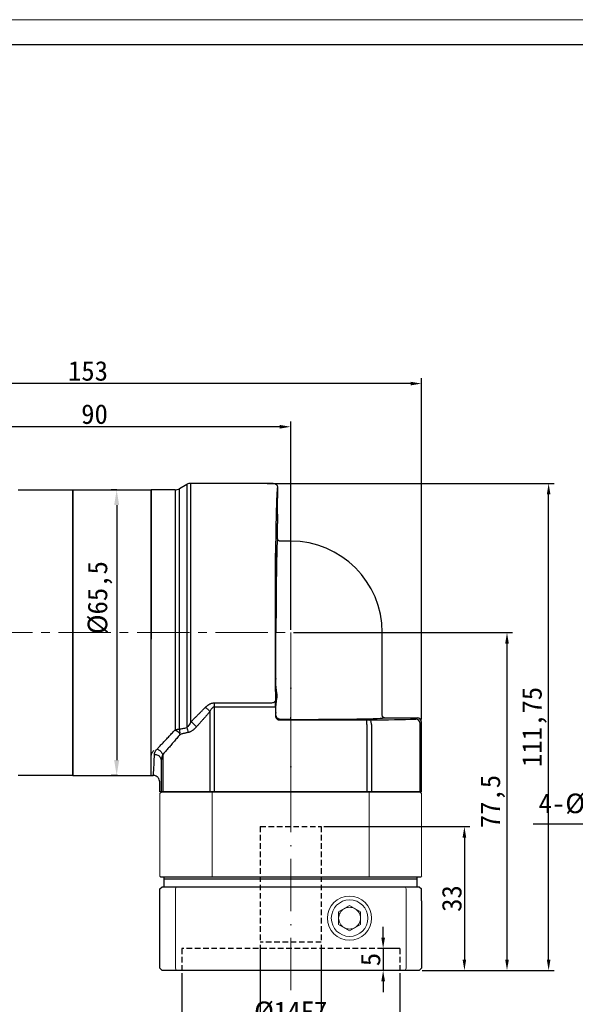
# Model space of a CAD drawing. Header units: millimetres. Extents: x 826 to 1311, y 1015 to 1358.
# Tile 8 of 9: x 1057 to 1184, y 1133 to 1358. Entities that reach past the tile are written whole.
import ezdxf

# ---------------------------------------------------------------- set-up
doc = ezdxf.new("R2010")
doc.units = ezdxf.units.MM
doc.header["$PDSIZE"] = -5
for name, pattern in [('ACAD_ISO10W100', [18, 12, -3, 0, -3]), ('DASHED2', [9.525, 6.35, -3.175]), ('点画线', [18, 12, -2, 2, -2])]:
    doc.linetypes.add(name, pattern=pattern)
doc.layers.get('0').update_dxf_attribs({"lineweight": 18})
doc.layers.get('Defpoints').update_dxf_attribs({"lineweight": 18})
doc.layers.add('4虚线层', color=6, linetype='DASHED2')
for name, color, linetype, lineweight in [('7中心线层', 7, '点画线', 18), ('中心线层', 7, 'ACAD_ISO10W100', 20), ('图框_外框线', 7, 'Continuous', 18), ('尺寸线', 7, 'Continuous', 18), ('尺寸线层', 3, 'Continuous', 18), ('标注线', 7, 'Continuous', 20), ('粗实线', 7, 'Continuous', 50)]:
    doc.layers.add(name, color=color, linetype=linetype, lineweight=lineweight)
doc.styles.add('工程字', font='txt')
doc.dimstyles.new('ISO-25', dxfattribs={"dimtxt": 4.5, "dimasz": 1, "dimexe": 1.25, "dimexo": 0.625, "dimtad": 1, "dimtxsty": '工程字', "dimcen": 2.5, "dimdle": 2, "dimadec": 0, "dimazin": 0, "dimtfac": 1, "dimtmove": 0, "dimatfit": 3, "dimfxl": 1, "dimarcsym": 0})
doc.dimstyles.new('副本 ISO-25', dxfattribs={"dimtxt": 4.5, "dimasz": 2.5, "dimexe": 1.25, "dimexo": 0.625, "dimtad": 1, "dimtxsty": '工程字', "dimcen": 2.5, "dimdle": 5, "dimadec": 0, "dimazin": 0, "dimtfac": 1, "dimtmove": 0, "dimatfit": 3, "dimfxl": 1, "dimtolj": 1, "dimarcsym": 0})

# ---------------------------------------------------------------- blocks, each defined once
blk = doc.blocks.new('*X2')
at = {"layer": 'Defpoints', "color": 0}
for p in [(1112.66, 1252.08), (1177.86, 1252.08), (1148.2, 1140.33)]:
    blk.add_point(p, dxfattribs=at)
at = {"layer": '尺寸线层', "color": 0, "lineweight": -2}
for p, q in [((1113.29, 1252.08), (1179.11, 1252.08)), ((1177.86, 1142.83), (1177.86, 1249.58)), ((1148.82, 1140.33), (1179.11, 1140.33))]:
    blk.add_line(p, q, dxfattribs=at)
at = {"layer": '尺寸线层', "color": 0}
for points in [[(1178.28, 1249.58), (1177.45, 1249.58), (1177.86, 1252.08)], [(1177.45, 1142.83), (1178.28, 1142.83), (1177.86, 1140.33)]]:
    blk.add_solid(points, dxfattribs=at)
at = {"layer": '尺寸线层', "color": 0, "insert": (1174.61, 1196.21), "char_height": 4.5, "attachment_point": 5, "rotation": 90, "style": '工程字'}
blk.add_mtext('\\A1;111,75', dxfattribs=at)
blk = doc.blocks.new('*X3')
at = {"layer": 'Defpoints', "color": 0}
for p in [(1028.7, 1265.06), (1028.7, 1248.53), (1118.7, 1217.83)]:
    blk.add_point(p, dxfattribs=at)
at = {"layer": '尺寸线层', "color": 0, "lineweight": -2}
for p, q in [((1028.7, 1249.16), (1028.7, 1266.31)), ((1116.2, 1265.06), (1031.2, 1265.06)), ((1118.7, 1218.46), (1118.7, 1266.31))]:
    blk.add_line(p, q, dxfattribs=at)
at = {"layer": '尺寸线层', "color": 0}
for points in [[(1031.2, 1265.48), (1031.2, 1264.65), (1028.7, 1265.06)], [(1116.2, 1264.65), (1116.2, 1265.48), (1118.7, 1265.06)]]:
    blk.add_solid(points, dxfattribs=at)
at = {"layer": '尺寸线层', "color": 0, "insert": (1073.7, 1267.94), "char_height": 4.5, "attachment_point": 5, "style": '工程字'}
blk.add_mtext('\\A1;90', dxfattribs=at)
blk = doc.blocks.new('*X4')
at = {"layer": 'Defpoints', "color": 0}
for p in [(995.7, 1274.97), (995.7, 1224.03), (1148.7, 1197.31)]:
    blk.add_point(p, dxfattribs=at)
at = {"layer": '尺寸线层', "color": 0, "lineweight": -2}
for p, q in [((995.7, 1224.66), (995.7, 1276.22)), ((1146.2, 1274.97), (998.2, 1274.97)), ((1148.7, 1197.93), (1148.7, 1276.22))]:
    blk.add_line(p, q, dxfattribs=at)
at = {"layer": '尺寸线层', "color": 0}
for points in [[(998.2, 1275.39), (998.2, 1274.56), (995.7, 1274.97)], [(1146.2, 1274.56), (1146.2, 1275.39), (1148.7, 1274.97)]]:
    blk.add_solid(points, dxfattribs=at)
at = {"layer": '尺寸线层', "color": 0, "insert": (1072.2, 1277.85), "char_height": 4.5, "attachment_point": 5, "style": '工程字'}
blk.add_mtext('\\A1;153', dxfattribs=at)
blk = doc.blocks.new('*X5')
at = {"layer": 'Defpoints', "color": 0}
for p in [(1093.7, 1140.33), (1143.7, 1140.33), (1143.7, 1118.1)]:
    blk.add_point(p, dxfattribs=at)
at = {"layer": '尺寸线层', "color": 0, "lineweight": -2}
for p, q in [((1093.7, 1139.71), (1093.7, 1116.85)), ((1143.7, 1139.71), (1143.7, 1116.85)), ((1096.2, 1118.1), (1141.2, 1118.1))]:
    blk.add_line(p, q, dxfattribs=at)
at = {"layer": '尺寸线层', "color": 0}
for points in [[(1096.2, 1118.52), (1096.2, 1117.69), (1093.7, 1118.1)], [(1141.2, 1117.69), (1141.2, 1118.52), (1143.7, 1118.1)]]:
    blk.add_solid(points, dxfattribs=at)
at = {"layer": '尺寸线层', "color": 0, "insert": (1118.7, 1120.98), "char_height": 4.5, "attachment_point": 5, "style": '工程字'}
blk.add_mtext('\\A1;%%C50G7', dxfattribs=at)
blk = doc.blocks.new('*X7')
at = {"layer": 'Defpoints', "color": 0}
for p in [(1118.7, 1217.83), (1148.2, 1140.33), (1168.31, 1140.33)]:
    blk.add_point(p, dxfattribs=at)
at = {"layer": '尺寸线层', "color": 0, "lineweight": -2}
for p, q in [((1119.32, 1217.83), (1169.56, 1217.83)), ((1168.31, 1215.33), (1168.31, 1142.83)), ((1148.82, 1140.33), (1169.56, 1140.33))]:
    blk.add_line(p, q, dxfattribs=at)
at = {"layer": '尺寸线层', "color": 0}
for points in [[(1168.73, 1215.33), (1167.9, 1215.33), (1168.31, 1217.83)], [(1167.9, 1142.83), (1168.73, 1142.83), (1168.31, 1140.33)]]:
    blk.add_solid(points, dxfattribs=at)
at = {"layer": '尺寸线层', "color": 0, "insert": (1165.06, 1179.08), "char_height": 4.5, "attachment_point": 5, "rotation": 90, "style": '工程字'}
blk.add_mtext('\\A1;77,5', dxfattribs=at)
blk = doc.blocks.new('*X8')
at = {"layer": 'Defpoints', "color": 0}
for p in [(1093.7, 1140.33), (1143.7, 1140.33), (1143.7, 1118.1)]:
    blk.add_point(p, dxfattribs=at)
at = {"layer": '尺寸线层', "color": 0, "lineweight": -2}
for p, q in [((1093.7, 1139.71), (1093.7, 1116.85)), ((1143.7, 1139.71), (1143.7, 1116.85)), ((1096.2, 1118.1), (1141.2, 1118.1))]:
    blk.add_line(p, q, dxfattribs=at)
at = {"layer": '尺寸线层', "color": 0}
for points in [[(1096.2, 1118.52), (1096.2, 1117.69), (1093.7, 1118.1)], [(1141.2, 1117.69), (1141.2, 1118.52), (1143.7, 1118.1)]]:
    blk.add_solid(points, dxfattribs=at)
at = {"layer": '尺寸线层', "color": 0, "insert": (1118.7, 1120.98), "char_height": 4.5, "attachment_point": 5, "style": '工程字'}
blk.add_mtext('\\A1;%%C50G7', dxfattribs=at)
blk = doc.blocks.new('*D38')
at = {"layer": 'Defpoints', "color": 0}
for p in [(1111.7, 1146.83), (1125.7, 1146.83), (1125.7, 1128)]:
    blk.add_point(p, dxfattribs=at)
at = {"layer": '尺寸线层', "color": 0, "lineweight": -2}
for p, q in [((1111.7, 1146.21), (1111.7, 1126.75)), ((1125.7, 1146.21), (1125.7, 1126.75)), ((1114.2, 1128), (1123.2, 1128))]:
    blk.add_line(p, q, dxfattribs=at)
at = {"layer": '尺寸线层', "color": 0}
for points in [[(1114.2, 1128.41), (1114.2, 1127.58), (1111.7, 1128)], [(1123.2, 1127.58), (1123.2, 1128.41), (1125.7, 1128)]]:
    blk.add_solid(points, dxfattribs=at)
at = {"layer": '尺寸线层', "color": 0, "insert": (1118.7, 1130.87), "char_height": 4.5, "attachment_point": 5, "style": '工程字'}
blk.add_mtext('\\A1;%%C14F7', dxfattribs=at)
blk = doc.blocks.new('*X9')
at = {"layer": 'Defpoints', "color": 0}
for p in [(1125.7, 1173.33), (1148.2, 1140.33), (1158.54, 1140.33)]:
    blk.add_point(p, dxfattribs=at)
at = {"layer": '尺寸线层', "color": 0, "lineweight": -2}
for p, q in [((1126.32, 1173.33), (1159.79, 1173.33)), ((1158.54, 1170.83), (1158.54, 1142.83)), ((1148.82, 1140.33), (1159.79, 1140.33))]:
    blk.add_line(p, q, dxfattribs=at)
at = {"layer": '尺寸线层', "color": 0}
for points in [[(1158.95, 1170.83), (1158.12, 1170.83), (1158.54, 1173.33)], [(1158.12, 1142.83), (1158.95, 1142.83), (1158.54, 1140.33)]]:
    blk.add_solid(points, dxfattribs=at)
at = {"layer": '尺寸线层', "color": 0, "insert": (1155.66, 1156.83), "char_height": 4.5, "attachment_point": 5, "rotation": 90, "style": '工程字'}
blk.add_mtext('\\A1;33', dxfattribs=at)
blk = doc.blocks.new('*X10')
at = {"layer": 'Defpoints', "color": 0}
for p in [(1143.7, 1145.35), (1139.9, 1140.35), (1143.7, 1140.35)]:
    blk.add_point(p, dxfattribs=at)
at = {"layer": '尺寸线层', "color": 0, "lineweight": -2}
for p, q in [((1139.9, 1147.85), (1139.9, 1150.35)), ((1143.07, 1145.35), (1138.65, 1145.35)), ((1139.9, 1145.35), (1139.9, 1140.35)), ((1143.07, 1140.35), (1138.65, 1140.35)), ((1139.9, 1137.85), (1139.9, 1135.35))]:
    blk.add_line(p, q, dxfattribs=at)
at = {"layer": '尺寸线层', "color": 0}
for points in [[(1139.49, 1147.85), (1140.32, 1147.85), (1139.9, 1145.35)], [(1140.32, 1137.85), (1139.49, 1137.85), (1139.9, 1140.35)]]:
    blk.add_solid(points, dxfattribs=at)
at = {"layer": '尺寸线层', "color": 0, "insert": (1137.03, 1142.85), "char_height": 4.5, "attachment_point": 5, "rotation": 90, "style": '工程字'}
blk.add_mtext('\\A1;5', dxfattribs=at)
blk = doc.blocks.new('*X28')
at = {"layer": 'Defpoints', "color": 0}
for p in [(1215.37, 1193.07), (1220.87, 1193.07), (1220.87, 1173.93)]:
    blk.add_point(p, dxfattribs=at)
at = {"layer": '尺寸线层', "color": 0, "linetype": 'ByBlock', "lineweight": -2}
for p, q in [((1215.37, 1192.44), (1215.37, 1172.68)), ((1220.87, 1192.44), (1220.87, 1172.68)), ((1211.87, 1173.93), (1174.3, 1173.93)), ((1215.37, 1173.93), (1220.87, 1173.93)), ((1224.37, 1173.93), (1227.87, 1173.93))]:
    blk.add_line(p, q, dxfattribs=at)
at = {"layer": '尺寸线层', "color": 0}
for points in [[(1211.87, 1173.34), (1211.87, 1174.51), (1215.37, 1173.93)], [(1224.37, 1174.51), (1224.37, 1173.34), (1220.87, 1173.93)]]:
    blk.add_solid(points, dxfattribs=at)
at = {"layer": '尺寸线层', "color": 0, "insert": (1191.34, 1178.09), "char_height": 4.5, "attachment_point": 5, "style": '工程字'}
blk.add_mtext('\\A1;4-%%C5,5通孔', dxfattribs=at)
blk = doc.blocks.new('*X30')
at = {"layer": 'Defpoints', "color": 0}
for p in [(1079.41, 1250.58), (1078.78, 1185.08), (1079.59, 1185.08)]:
    blk.add_point(p, dxfattribs=at)
at = {"layer": '尺寸线层', "color": 0, "linetype": 'ByBlock', "lineweight": -2}
for p, q in [((1078.78, 1250.58), (1077.53, 1250.58)), ((1078.78, 1247.08), (1078.78, 1188.58)), ((1078.96, 1185.08), (1077.53, 1185.08))]:
    blk.add_line(p, q, dxfattribs=at)
at = {"layer": '尺寸线层', "color": 0}
for points in [[(1079.36, 1247.08), (1078.2, 1247.08), (1078.78, 1250.58)], [(1078.2, 1188.58), (1079.36, 1188.58), (1078.78, 1185.08)]]:
    blk.add_solid(points, dxfattribs=at)
at = {"layer": '尺寸线层', "color": 0, "insert": (1074.95, 1225.85), "char_height": 4.5, "attachment_point": 5, "rotation": 90, "style": '工程字'}
blk.add_mtext('\\A1;%%C65,5', dxfattribs=at)
blk = doc.blocks.new('D64')
at = {"linetype": 'Continuous', "lineweight": 30}
for p, q in [((5.5, 62.01), (3.83, 61.04)), ((25.36, 62.28), (6.49, 62.28)), ((2.83, 60.78), (-2.64, 60.78)), ((-2.64, 28.03), (-2.64, 60.78)), ((26.36, 49.53), (26.36, 53.03)), ((29.36, 49.03), (26.86, 49.03)), ((-2.64, -4.72), (-2.64, 28.03)), ((50.36, 9), (50.36, 28.03)), ((50.86, 8.5), (58.36, 8.5)), ((59.36, -8.47), (59.36, 7.5)), ((-2.64, -4.72), (-2.2, -4.72)), ((-0.64, -8.47), (-0.64, -6.47)), ((-0.32, -8.47), (-0.64, -8.47)), ((0, -8.47), (-0.32, -8.47)), ((10.84, -8.47), (0, -8.47)), ((11.9, -8.47), (10.84, -8.47)), ((46.83, -8.47), (11.9, -8.47)), ((47.88, -8.47), (46.83, -8.47)), ((58.73, -8.47), (47.88, -8.47)), ((59.05, -8.47), (58.73, -8.47)), ((59.36, -8.47), (59.05, -8.47))]:
    blk.add_line(p, q, dxfattribs=at)
at = {"linetype": 'Continuous', "lineweight": 25}
for p, q in [((6.49, 7.58), (6.49, 62.28)), ((26.36, 61.03), (26.36, 61.28)), ((2.83, 60.78), (2.83, 5.7)), ((25.99, 15.22), (25.99, 28.03)), ((11.9, 11.93), (24.85, 11.93)), ((11.9, 11), (11.9, 11.93)), ((25.99, 9.12), (25.99, 11.83)), ((10.84, 9.91), (10.84, -8.47)), ((11.9, 11), (24.86, 11)), ((11.9, -8.47), (11.9, 11)), ((24.86, 11), (25.86, 11)), ((25.86, 11), (25.86, 8.99)), ((25.86, 8.99), (25.99, 9.12)), ((26.99, 8.12), (26.86, 7.99)), ((26.86, 7.99), (46.83, 7.99)), ((29.36, 8.12), (26.99, 8.12)), ((29.36, 8.12), (29.36, 8.62)), ((46.83, 6.99), (46.83, 7.99)), ((46.83, 6.99), (46.83, -8.47)), ((47.88, 6.99), (47.88, -8.47)), ((58.05, 8.18), (58.36, 8.5)), ((59.36, 7.5), (59.05, 7.18)), ((59.05, -1.12), (59.05, 7.18)), ((0, 0), (0, -8.47)), ((-0.32, -1.39), (-0.32, -8.47)), ((59.05, -8.47), (59.05, -1.12))]:
    blk.add_line(p, q, dxfattribs=at)
at = {"linetype": 'Continuous', "lineweight": 25, "flags": 128}
for points in [[(24.85, 11.93), (25.04, 11.94), (25.23, 11.97), (25.4, 12.01), (25.55, 12.07), (25.68, 12.14), (25.77, 12.22), (25.83, 12.31), (25.85, 12.4)], [(47.88, 6.99), (47.87, 7.19), (47.84, 7.37), (47.79, 7.54), (47.73, 7.7), (47.65, 7.82), (47.56, 7.91), (47.46, 7.97), (47.35, 7.99)]]:
    blk.add_lwpolyline(points, dxfattribs=at)
at = {"linetype": 'Continuous', "lineweight": 30}
for centre, radius, start, end in [((2.83, 62.76), 1.99, 270, 299.9873), ((6.49, 60.29), 1.99, 90, 120), ((29.36, 28.03), 21, 0, 90)]:
    blk.add_arc(centre, radius, start, end, dxfattribs=at)
at = {"linetype": 'Continuous', "lineweight": 25}
blk.add_arc((58.05, 7.18), 1, 0.0209, 89.9797, dxfattribs=at)
at = {"linetype": 'Continuous', "lineweight": 30}
for centre, major_axis, ratio, start_param, end_param in [((26.36, 57.03), (0, 4), 0.017455, 0, 3.141593), ((58.36, 7.5), (0.707, 0.707), 0.999695, 5.497939, 7.068431)]:
    blk.add_ellipse(centre, major_axis=major_axis, ratio=ratio, start_param=start_param, end_param=end_param, dxfattribs=at)
at = {"linetype": 'Continuous', "lineweight": 25}
for centre, major_axis, start_param, end_param in [((26.36, 28.03), (0, 21.5), 0.000406, 1.570796), ((25.93, 13.53), (0, 4), 5.149766, 10.558197), ((25.81, 11), (0, 2.99), 4.712389, 5.201566), ((29.36, 8.5), (21.5, 0), 4.712389, 6.282779), ((46.83, 8.01), (0.988, 0), 4.712389, 5.269966), ((29.36, 8.5), (34, 0), 5.269966, 5.707865), ((57.06, 8.18), (0.988, 0), 5.706902, 6.266003)]:
    blk.add_ellipse(centre, major_axis=major_axis, ratio=0.017455, start_param=start_param, end_param=end_param, dxfattribs=at)
blk.add_ellipse((25.93, 42.53), major_axis=(0, 4), ratio=0.017455, dxfattribs=at)
for points, knots in [([(3.83, 5.89), (3.83, 8.24), (3.83, 10.9), (3.83, 16.62), (3.83, 19.68), (3.83, 25.95), (3.83, 29.15), (3.83, 35.44), (3.83, 38.53), (3.83, 44.33), (3.83, 47.04), (3.83, 51.87), (3.83, 53.98), (3.83, 57.44), (3.83, 58.78), (3.83, 60.58), (3.83, 61.04), (3.83, 61.04)], [0, 0, 0, 0, 0.125, 0.125, 0.25, 0.25, 0.375, 0.375, 0.5, 0.5, 0.625, 0.625, 0.75, 0.75, 0.875, 0.875, 1, 1, 1, 1]), ([(5.5, 62.01), (5.5, 62.01), (5.5, 62.01), (5.5, 61.99), (5.5, 61.97), (5.5, 61.93), (5.5, 61.89), (5.5, 61.83), (5.5, 61.77), (5.5, 61.69), (5.5, 61.61), (5.5, 61.51), (5.5, 61.41), (5.5, 61.29), (5.5, 61.17), (5.5, 61.03), (5.5, 60.89), (5.5, 60.74), (5.5, 60.57), (5.5, 60.4), (5.5, 60.22), (5.5, 60.03), (5.5, 59.82), (5.5, 59.61), (5.5, 59.39), (5.5, 59.16), (5.5, 58.93), (5.5, 58.68), (5.5, 58.42), (5.5, 58.16), (5.5, 57.88), (5.5, 57.6), (5.5, 57.31), (5.5, 57.01), (5.5, 56.7), (5.5, 56.38), (5.5, 56.05), (5.5, 55.72), (5.5, 55.38), (5.5, 55.03), (5.5, 54.67), (5.5, 54.3), (5.5, 53.93), (5.5, 53.54), (5.5, 53.16), (5.5, 52.76), (5.5, 52.35), (5.5, 51.94), (5.5, 51.53), (5.5, 51.1), (5.5, 50.67), (5.5, 50.23), (5.5, 49.78), (5.5, 49.33), (5.5, 48.88), (5.5, 48.41), (5.5, 47.94), (5.5, 47.47), (5.5, 46.98), (5.5, 46.5), (5.5, 46), (5.5, 45.51), (5.5, 45), (5.5, 44.49), (5.5, 43.98), (5.5, 43.46), (5.5, 42.94), (5.5, 42.26), (5.5, 41.41), (5.5, 40.39), (5.5, 39.36), (5.5, 38.32), (5.5, 37.26), (5.5, 36.2), (5.5, 35.13), (5.5, 34.05), (5.5, 32.96), (5.5, 31.87), (5.5, 30.77), (5.5, 29.67), (5.5, 28.57), (5.5, 27.47), (5.5, 26.37), (5.5, 25.27), (5.5, 24.18), (5.5, 23.09), (5.5, 22), (5.5, 20.92), (5.5, 19.85), (5.5, 18.78), (5.5, 17.73), (5.5, 16.69), (5.5, 15.65), (5.5, 14.63), (5.5, 13.63), (5.5, 12.64), (5.5, 11.67), (5.5, 10.71), (5.5, 9.77), (5.5, 8.85), (5.5, 7.96), (5.5, 7.08), (5.5, 6.51), (5.5, 6.23)], [0, 0, 0, 0, 0.007576, 0.015152, 0.022728, 0.030304, 0.037879, 0.045455, 0.053031, 0.060607, 0.068183, 0.075759, 0.083335, 0.090911, 0.098486, 0.106062, 0.113638, 0.121214, 0.12879, 0.136366, 0.143942, 0.151518, 0.159093, 0.166669, 0.174245, 0.181821, 0.189397, 0.196973, 0.204549, 0.212125, 0.2197, 0.227276, 0.234852, 0.242428, 0.250004, 0.25758, 0.265156, 0.272732, 0.280307, 0.287883, 0.295459, 0.303035, 0.310611, 0.318187, 0.325763, 0.333339, 0.340914, 0.34849, 0.356066, 0.363642, 0.371218, 0.378794, 0.38637, 0.393946, 0.401521, 0.409097, 0.416673, 0.424249, 0.431825, 0.439401, 0.446977, 0.454553, 0.462128, 0.469704, 0.47728, 0.484856, 0.492432, 0.500008, 0.514293, 0.528579, 0.542864, 0.55715, 0.571435, 0.585721, 0.600006, 0.614292, 0.628577, 0.642863, 0.657148, 0.671434, 0.685719, 0.700005, 0.71429, 0.728576, 0.742861, 0.757147, 0.771432, 0.785718, 0.800003, 0.814289, 0.828574, 0.84286, 0.857145, 0.871431, 0.885716, 0.900002, 0.914287, 0.928573, 0.942858, 0.957144, 0.971429, 0.985715, 1, 1, 1, 1]), ([(26.36, 61.28), (26.36, 61.28), (26.35, 61.27), (26.35, 61.26), (26.34, 61.24), (26.33, 61.21), (26.32, 61.17), (26.31, 61.12), (26.3, 61.07), (26.28, 60.94), (26.25, 60.68), (26.22, 60.21), (26.18, 59.59), (26.13, 58.61), (26.08, 57.05), (26.01, 54.7), (25.96, 51.91), (25.91, 48.73), (25.87, 45.2), (25.83, 41.39), (25.81, 37.35), (25.79, 33.16), (25.78, 28.89), (25.78, 25.32), (25.79, 22.49), (25.8, 20.39), (25.81, 18.32), (25.82, 16.63), (25.83, 15.3), (25.84, 14.32), (25.84, 13.35), (25.85, 12.72), (25.85, 12.4)], [0, 0, 0, 0, 0.007823, 0.01564, 0.023454, 0.031265, 0.039077, 0.046892, 0.05471, 0.062535, 0.093793, 0.125059, 0.156317, 0.187583, 0.250074, 0.312564, 0.375052, 0.437539, 0.500025, 0.56251, 0.624994, 0.687477, 0.74996, 0.812443, 0.843697, 0.874959, 0.906213, 0.937475, 0.953113, 0.968735, 0.984359, 1, 1, 1, 1]), ([(25.99, 15.22), (25.99, 15.18), (25.99, 15.09), (26, 14.96), (26.02, 14.82), (26.04, 14.68), (26.06, 14.54), (26.1, 14.29), (26.15, 13.95), (26.18, 13.52), (26.15, 13.09), (26.09, 12.71), (26.04, 12.37), (26, 12.1), (25.99, 11.92), (25.99, 11.83)], [0, 0, 0, 0, 0.040755, 0.081897, 0.123461, 0.165483, 0.207997, 0.251035, 0.383966, 0.501369, 0.618401, 0.750462, 0.835256, 0.918346, 1, 1, 1, 1]), ([(9.79, 10.9), (9.84, 10.95), (9.93, 11.05), (10.09, 11.18), (10.24, 11.31), (10.39, 11.42), (10.55, 11.52), (10.73, 11.63), (10.94, 11.73), (11.18, 11.82), (11.42, 11.88), (11.66, 11.92), (11.82, 11.93), (11.9, 11.93)], [0, 0, 0, 0, 0.089644, 0.176213, 0.259904, 0.340931, 0.419533, 0.495971, 0.603505, 0.706475, 0.806024, 0.903416, 1, 1, 1, 1]), ([(6.49, 7.58), (6.64, 7.72), (6.92, 8.01), (7.36, 8.45), (7.82, 8.9), (8.29, 9.38), (8.78, 9.87), (9.28, 10.38), (9.62, 10.73), (9.79, 10.9)], [0, 0, 0, 0, 0.130778, 0.265579, 0.404405, 0.547258, 0.69414, 0.845054, 1, 1, 1, 1]), ([(10.84, 9.91), (10.69, 9.73), (10.39, 9.39), (9.93, 8.87), (9.48, 8.37), (9.04, 7.86), (8.6, 7.37), (8.16, 6.88), (7.87, 6.55), (7.72, 6.39)], [0, 0, 0, 0, 0.144654, 0.288698, 0.432138, 0.574981, 0.717234, 0.858905, 1, 1, 1, 1]), ([(9.79, 10.9), (9.98, 10.77), (10.17, 10.61), (10.54, 10.27), (10.7, 10.09), (10.84, 9.91)], [0, 0, 0, 0, 0.5, 0.5, 1, 1, 1, 1]), ([(11.9, 11), (11.88, 11), (11.83, 11), (11.77, 10.98), (11.7, 10.96), (11.63, 10.93), (11.57, 10.89), (11.5, 10.85), (11.43, 10.79), (11.37, 10.73), (11.27, 10.62), (11.14, 10.45), (10.98, 10.2), (10.89, 10.01), (10.84, 9.91)], [0, 0, 0, 0, 0.040766, 0.082342, 0.125323, 0.170248, 0.217591, 0.267757, 0.321087, 0.377865, 0.438325, 0.59803, 0.784876, 1, 1, 1, 1]), ([(26.99, 8.12), (26.73, 8.12), (26.47, 8.23), (26.1, 8.6), (25.99, 8.86), (25.99, 9.12)], [0, 0, 0, 0, 0.5, 0.5, 1, 1, 1, 1]), ([(6.49, 7.58), (6.72, 7.44), (6.96, 7.26), (7.39, 6.84), (7.58, 6.61), (7.72, 6.39)], [0, 0, 0, 0, 0.5, 0.5, 1, 1, 1, 1]), ([(25.86, 8.99), (25.86, 8.96), (25.86, 8.89), (25.88, 8.8), (25.9, 8.7), (25.93, 8.61), (25.97, 8.52), (26.02, 8.43), (26.08, 8.36), (26.15, 8.28), (26.22, 8.22), (26.3, 8.16), (26.39, 8.11), (26.47, 8.07), (26.57, 8.03), (26.66, 8.01), (26.76, 7.99), (26.82, 7.99), (26.86, 7.99)], [0, 0, 0, 0, 0.062521, 0.125033, 0.187539, 0.250038, 0.312533, 0.375024, 0.437512, 0.5, 0.562488, 0.624976, 0.687467, 0.749962, 0.812461, 0.874967, 0.937479, 1, 1, 1, 1]), ([(-1.29, 1.32), (-1.2, 1.42), (-1.01, 1.62), (-0.71, 1.93), (-0.4, 2.26), (-0.08, 2.59), (0.25, 2.94), (0.59, 3.3), (0.94, 3.67), (1.3, 4.05), (1.67, 4.45), (2.05, 4.85), (2.43, 5.27), (2.7, 5.56), (2.83, 5.7)], [0, 0, 0, 0, 0.075346, 0.152128, 0.230351, 0.31002, 0.391142, 0.473719, 0.557757, 0.64326, 0.730232, 0.818677, 0.908599, 1, 1, 1, 1]), ([(3.93, 4.63), (3.81, 4.49), (3.57, 4.2), (3.22, 3.78), (2.87, 3.36), (2.53, 2.96), (2.19, 2.56), (1.86, 2.17), (1.53, 1.79), (1.21, 1.41), (0.9, 1.05), (0.59, 0.69), (0.29, 0.34), (0.1, 0.11), (0, 0)], [0, 0, 0, 0, 0.086438, 0.172282, 0.25754, 0.342222, 0.426334, 0.509888, 0.592892, 0.675356, 0.757288, 0.8387, 0.9196, 1, 1, 1, 1]), ([(2.83, 5.7), (2.87, 5.72), (2.96, 5.74), (3.1, 5.78), (3.26, 5.82), (3.44, 5.85), (3.63, 5.88), (3.76, 5.88), (3.83, 5.89)], [0, 0, 0, 0, 0.114429, 0.249717, 0.405886, 0.582962, 0.780983, 1, 1, 1, 1]), ([(2.83, 5.7), (2.87, 5.69), (2.94, 5.66), (3.03, 5.61), (3.12, 5.56), (3.2, 5.52), (3.27, 5.47), (3.33, 5.43), (3.38, 5.39), (3.47, 5.32), (3.6, 5.21), (3.76, 5.05), (3.84, 4.94), (3.88, 4.88)], [0, 0, 0, 0, 0.087363, 0.168399, 0.242661, 0.30982, 0.36965, 0.42201, 0.466822, 0.504056, 0.673059, 0.83898, 1, 1, 1, 1]), ([(3.83, 5.89), (3.96, 5.92), (4.23, 5.98), (4.65, 6.07), (5.07, 6.15), (5.36, 6.2), (5.5, 6.23)], [0, 0, 0, 0, 0.251554, 0.502005, 0.751451, 1, 1, 1, 1]), ([(3.83, 5.89), (3.86, 5.74), (3.88, 5.58), (3.9, 5.24), (3.9, 5.06), (3.88, 4.88)], [0, 0, 0, 0, 0.5, 0.5, 1, 1, 1, 1]), ([(3.87, 4.86), (3.86, 4.85), (3.85, 4.83), (3.83, 4.82), (3.83, 4.81)], [0, 0, 0, 0, 0.481774, 1, 1, 1, 1]), ([(5.84, 5.12), (5.74, 5.1), (5.53, 5.06), (5.21, 4.99), (4.89, 4.91), (4.57, 4.82), (4.25, 4.73), (4.04, 4.67), (3.93, 4.63)], [0, 0, 0, 0, 0.157533, 0.31869, 0.483494, 0.651967, 0.824129, 1, 1, 1, 1]), ([(5.5, 6.23), (5.59, 6.07), (5.67, 5.89), (5.78, 5.51), (5.82, 5.31), (5.84, 5.12)], [0, 0, 0, 0, 0.5, 0.5, 1, 1, 1, 1]), ([(7.72, 6.39), (7.66, 6.33), (7.55, 6.2), (7.34, 5.99), (7.15, 5.82), (6.97, 5.68), (6.8, 5.55), (6.59, 5.41), (6.34, 5.28), (6.09, 5.18), (5.92, 5.14), (5.84, 5.12)], [0, 0, 0, 0, 0.107061, 0.210621, 0.356254, 0.427351, 0.502144, 0.633578, 0.759733, 0.881532, 1, 1, 1, 1]), ([(-2.2, -4.72), (-2.15, -4.72), (-2.09, -4.31), (-1.99, -2.68), (-1.94, -1.47), (-1.89, 0.1)], [0, 0, 0, 0, 0.5, 0.5, 1, 1, 1, 1]), ([(-1.89, 0.1), (-1.88, 0.13), (-1.88, 0.2), (-1.86, 0.3), (-1.84, 0.4), (-1.81, 0.5), (-1.77, 0.61), (-1.71, 0.74), (-1.62, 0.92), (-1.47, 1.12), (-1.35, 1.25), (-1.29, 1.32)], [0, 0, 0, 0, 0.083134, 0.166095, 0.249025, 0.332062, 0.415344, 0.499011, 0.66651, 0.833133, 1, 1, 1, 1]), ([(-1.89, 0.1), (-1.64, 0.1), (-1.38, 0.04), (-0.92, -0.18), (-0.73, -0.35), (-0.61, -0.53)], [0, 0, 0, 0, 0.5, 0.5, 1, 1, 1, 1]), ([(-1.29, 1.32), (-1.08, 1.25), (-0.85, 1.13), (-0.45, 0.8), (-0.28, 0.6), (-0.17, 0.39)], [0, 0, 0, 0, 0.5, 0.5, 1, 1, 1, 1]), ([(0, 0), (-0.02, -0.05), (-0.06, -0.14), (-0.12, -0.31), (-0.18, -0.49), (-0.25, -0.72), (-0.29, -0.97), (-0.32, -1.21), (-0.32, -1.34), (-0.32, -1.39)], [0, 0, 0, 0, 0.099781, 0.215979, 0.348602, 0.497652, 0.715043, 0.882495, 1, 1, 1, 1]), ([(-0.61, -0.53), (-0.51, -0.67), (-0.44, -0.81), (-0.35, -1.11), (-0.32, -1.25), (-0.32, -1.39)], [0, 0, 0, 0, 0.5, 0.5, 1, 1, 1, 1])]:
    blk.add_open_spline(points, degree=3, knots=knots, dxfattribs=at)
at = {"linetype": 'Continuous', "lineweight": 30}
for points, knots in [([(25.36, 62.28), (25.4, 62.27), (25.47, 62.27), (25.57, 62.26), (25.68, 62.23), (25.79, 62.18), (25.89, 62.13), (25.98, 62.06), (26.09, 61.97), (26.2, 61.84), (26.29, 61.67), (26.35, 61.48), (26.36, 61.34), (26.36, 61.28)], [0, 0, 0, 0, 0.065607, 0.133699, 0.204011, 0.276206, 0.349882, 0.42458, 0.499802, 0.61623, 0.740498, 0.8696, 1, 1, 1, 1]), ([(26.86, 49.03), (26.84, 49.03), (26.79, 49.03), (26.73, 49.04), (26.67, 49.06), (26.62, 49.09), (26.58, 49.11), (26.55, 49.13), (26.53, 49.15), (26.52, 49.16), (26.48, 49.2), (26.42, 49.28), (26.37, 49.4), (26.37, 49.48), (26.36, 49.53)], [0, 0, 0, 0, 0.093918, 0.181291, 0.260181, 0.329119, 0.387102, 0.43352, 0.46805, 0.490553, 0.500987, 0.673892, 0.841975, 1, 1, 1, 1]), ([(50.86, 8.5), (50.84, 8.5), (50.8, 8.5), (50.74, 8.51), (50.68, 8.53), (50.62, 8.56), (50.56, 8.6), (50.5, 8.65), (50.4, 8.77), (50.38, 8.9), (50.36, 9)], [0, 0, 0, 0, 0.077913, 0.1589, 0.242459, 0.327974, 0.414729, 0.501941, 0.643652, 1, 1, 1, 1]), ([(-0.91, -5.46), (-1.04, -5.24), (-1.23, -5.05), (-1.69, -4.79), (-1.95, -4.72), (-2.2, -4.72)], [0, 0, 0, 0, 0.5, 0.5, 1, 1, 1, 1]), ([(-0.64, -6.47), (-0.64, -6.31), (-0.66, -6.14), (-0.75, -5.79), (-0.82, -5.62), (-0.91, -5.46)], [0, 0, 0, 0, 0.5, 0.5, 1, 1, 1, 1])]:
    blk.add_open_spline(points, degree=3, knots=knots, dxfattribs=at)
at = {"linetype": 'Continuous', "lineweight": 25}
for points in [[(6.49, 7.58), (6.2, 6.99), (5.87, 6.48), (5.5, 6.23)], [(3.88, 4.88), (3.88, 4.88), (3.87, 4.87), (3.87, 4.86)], [(3.88, 4.88), (3.9, 4.8), (3.92, 4.72), (3.93, 4.63)], [(-0.17, 0.39), (-0.1, 0.26), (-0.04, 0.13), (0, 0)]]:
    blk.add_open_spline(points, degree=3, dxfattribs=at)

msp = doc.modelspace()

# ---------------------------------------------------------------- linework, layer by layer
for p, q in [((1086.6981, 1185.0841), (1086.6981, 1189.5205)), ((1132.1981, 1155.2209), (1129.6981, 1153.7775)), ((1134.6981, 1153.7775), (1132.1981, 1155.2209)), ((1129.6981, 1153.7775), (1129.6981, 1150.8907)), ((1134.6981, 1150.8907), (1134.6981, 1153.7775)), ((1129.6981, 1150.8907), (1132.1981, 1149.4474)), ((1132.1981, 1149.4474), (1134.6981, 1150.8907))]:
    msp.add_line(p, q)
for radius, start, end in [(5.05, 90, 270), (5.05, 270, 90), (4.188, 90, 270), (2.5, 120, 180), (2.5, 90, 120), (4.188, 270, 90), (2.5, 60, 90), (2.5, 0, 60), (2.5, 180, 240), (2.5, 300, 360), (2.5, 240, 270), (2.5, 270, 300)]:
    msp.add_arc((1132.1981, 1152.3341), radius, start, end)
at = {"layer": '4虚线层', "color": 0, "lineweight": -2, "ltscale": 0.2}
for p, q in [((1111.6981, 1173.3341), (1111.6981, 1146.8341)), ((1111.6981, 1173.3341), (1125.6981, 1173.3341)), ((1125.6981, 1173.3341), (1125.6981, 1146.8341)), ((1143.6981, 1145.3341), (1093.6981, 1145.3341)), ((1093.6981, 1145.3341), (1093.6981, 1140.3341)), ((1125.6981, 1146.8341), (1111.6981, 1146.8341)), ((1143.6981, 1145.3341), (1143.6981, 1140.3341))]:
    msp.add_line(p, q, dxfattribs=at)
at = {"layer": '7中心线层'}
for p in [(993.4493, 1217.8341), (1118.6981, 1181.3341)]:
    msp.add_line(p, (1118.6981, 1217.8341), dxfattribs=at)
at = {"layer": '中心线层', "color": 0}
msp.add_line((1118.6981, 1135.8341), (1118.6981, 1217.8341), dxfattribs=at)
at = {"layer": '图框_外框线', "color": 3}
msp.add_lwpolyline([(826.3602, 1015.4463), (1311.424, 1015.4463), (1311.424, 1358.4557), (826.3602, 1358.4557)], close=True, dxfattribs=at)
at = {"layer": '图框_外框线', "color": 3, "lineweight": 25}
msp.add_lwpolyline([(855.2331, 1021.2209), (1305.6494, 1021.2209), (1305.6494, 1352.6812), (855.2331, 1352.6812)], close=True, dxfattribs=at)
at = {"layer": '尺寸线', "color": 7}
for p, q in [((1088.6981, 1180.9341), (1088.6981, 1161.9341)), ((1148.6981, 1180.9341), (1148.6981, 1161.9341))]:
    msp.add_line(p, q, dxfattribs=at)
at = {"layer": '标注线', "color": 0, "lineweight": 0}
for p, q in [((1089.036, 1181.272), (1088.6981, 1180.9341)), ((1100.6704, 1180.9341), (1100.7816, 1181.3341)), ((1100.6704, 1161.9341), (1100.6704, 1180.9341)), ((1136.6146, 1181.3341), (1136.7259, 1180.9341)), ((1136.7259, 1180.9341), (1136.7259, 1161.9341)), ((1148.2981, 1181.3341), (1148.6981, 1180.9341)), ((1092.4303, 1159.5341), (1092.2406, 1159.0341)), ((1092.2406, 1159.0341), (1092.2406, 1140.8341)), ((1144.966, 1159.5341), (1145.1556, 1159.0341)), ((1145.1556, 1159.0341), (1145.1556, 1140.8341)), ((1092.2406, 1140.8341), (1092.4303, 1140.3341)), ((1145.1556, 1140.8341), (1144.966, 1140.3341))]:
    msp.add_line(p, q, dxfattribs=at)
at = {"layer": '标注线', "color": 1, "lineweight": 0}
for p, q in [((1100.6704, 1161.9341), (1100.6981, 1161.8341)), ((1136.7259, 1161.9341), (1136.6981, 1161.8341))]:
    msp.add_line(p, q, dxfattribs=at)
at = {"layer": '标注线', "color": 0, "lineweight": 0}
msp.add_open_spline([(1086.6981, 1189.5205), (1086.6981, 1189.7273), (1086.7505, 1189.9367), (1086.953, 1190.3591), (1087.1052, 1190.5734), (1087.3042, 1190.7785)], degree=3, knots=[0, 0, 0, 0, 0.71431891, 0.71431891, 1.42863782, 1.42863782, 1.42863782, 1.42863782], dxfattribs=at)
at = {"layer": '粗实线', "color": 0, "lineweight": 30}
for p, q in [((1056.1981, 1250.5841), (1068.5481, 1250.5841)), ((1068.5481, 1250.5841), (1068.6981, 1250.4341)), ((1068.6981, 1185.0841), (1068.6981, 1250.5841)), ((1068.6981, 1217.8341), (1068.6981, 1250.4341)), ((1068.6981, 1217.8341), (1068.6981, 1185.2341)), ((1068.5481, 1185.0841), (1056.1981, 1185.0841)), ((1068.6981, 1185.2341), (1068.5481, 1185.0841)), ((1089.0011, 1181.3341), (1100.1754, 1181.3341)), ((1100.1754, 1181.3341), (1101.2339, 1181.3341)), ((1101.2339, 1181.3341), (1136.1624, 1181.3341)), ((1136.1624, 1181.3341), (1137.2208, 1181.3341)), ((1137.2208, 1181.3341), (1148.3951, 1181.3341)), ((1088.6981, 1161.9341), (1088.7981, 1161.8341)), ((1088.7981, 1161.8341), (1148.5981, 1161.8341)), ((1089.6981, 1161.3341), (1147.6981, 1161.3341)), ((1148.6981, 1161.9341), (1148.5981, 1161.8341)), ((1088.6981, 1159.0341), (1089.1981, 1159.5341)), ((1089.1981, 1159.5341), (1148.1981, 1159.5341)), ((1148.1981, 1159.5341), (1148.6981, 1159.0341)), ((1148.6981, 1158.8341), (1148.6981, 1159.0341))]:
    msp.add_line(p, q, dxfattribs=at)
at = {"layer": '粗实线', "linetype": 'Continuous', "lineweight": 30}
for p, q in [((1068.6981, 1250.5842), (1068.6981, 1216.3342)), ((1068.6981, 1250.5842), (1068.6981, 1216.3342)), ((1068.6981, 1250.5841), (1086.6981, 1250.5841)), ((1086.6981, 1250.5842), (1086.6981, 1216.3342)), ((1086.6981, 1250.5842), (1086.6981, 1216.3342)), ((1086.6981, 1189.5205), (1086.6981, 1250.5841)), ((1086.6981, 1185.0841), (1086.6981, 1250.5841)), ((1068.6981, 1185.0841), (1086.6981, 1185.0841)), ((1089.6981, 1159.5341), (1089.6981, 1161.8341)), ((1147.6981, 1159.5341), (1147.6981, 1161.8341)), ((1088.6981, 1140.8341), (1088.6981, 1159.0341)), ((1089.1981, 1159.5341), (1100.6704, 1159.5341)), ((1148.6981, 1156.3341), (1148.6981, 1159.0341)), ((1148.6981, 1156.3341), (1148.6981, 1140.8341)), ((1088.6981, 1140.8341), (1089.1981, 1140.3341)), ((1148.6981, 1140.8341), (1148.1981, 1140.3341)), ((1148.1981, 1140.3341), (1089.1981, 1140.3341))]:
    msp.add_line(p, q, dxfattribs=at)

# ---------------------------------------------------------------- block references
at = {"layer": '尺寸线', "color": 7}
msp.add_blockref('D64', (1089.3339, 1189.8083), dxfattribs=at)

# ---------------------------------------------------------------- dimensions: what is measured, and where the dimension line sits
at = {"layer": '尺寸线层'}
for base, p1, p2, picture, middle in [((995.6981, 1274.9749), (1148.6981, 1197.306), (995.6981, 1224.0341), '*X4', (1072.1981, 1274.9749)), ((1028.6981, 1265.0638), (1118.6981, 1217.8341), (1028.6981, 1248.5341), '*X3', (1073.6981, 1265.0638))]:
    dim = msp.add_linear_dim(base=base, p1=p1, p2=p2, dimstyle='副本 ISO-25', override={"dimsah": 1, "dimtzin": 8}, dxfattribs=at)
    dim.commit()
    dim.dimension.update_dxf_attribs({"geometry": picture, "text_midpoint": middle, "dimtype": 160})
for base, p1, p2, angle, picture, middle in [((1177.8619, 1252.0841), (1148.1981, 1140.3341), (1112.6642, 1252.0841), 90, '*X2', (1177.8619, 1196.2091)), ((1168.3139, 1140.3341), (1118.6981, 1217.8341), (1148.1981, 1140.3341), 90, '*X7', (1168.3139, 1179.0841)), ((1158.5374, 1140.3341), (1125.6981, 1173.3341), (1148.1981, 1140.3341), 270, '*X9', (1158.5374, 1156.8341)), ((1139.9032, 1140.353), (1143.6981, 1145.353), (1143.6981, 1140.353), 270, '*X10', (1139.9032, 1142.853))]:
    dim = msp.add_linear_dim(base=base, p1=p1, p2=p2, angle=angle, dimstyle='副本 ISO-25', override={"dimsah": 1, "dimtzin": 8}, dxfattribs=at)
    dim.commit()
    dim.dimension.update_dxf_attribs({"geometry": picture, "text_midpoint": middle, "dimtype": 160})
at = {"layer": '尺寸线层', "linetype": 'ByBlock'}
dim = msp.add_linear_dim(base=(1078.7812, 1185.0841), p1=(1079.4062, 1250.5841), p2=(1079.5871, 1185.0841), angle=90, text='%%C<>', dimstyle='ISO-25', override={"dimasz": 3.5, "dimgap": 1.2, "dimsah": 1, "dimdle": 7, "dimtolj": 1}, dxfattribs=at)
dim.commit()
dim.dimension.update_dxf_attribs({"geometry": '*X30', "text_midpoint": (1078.7812, 1225.8468), "dimtype": 160})
dim = msp.add_linear_dim(base=(1220.8742, 1173.9256), p1=(1215.3745, 1193.0667), p2=(1220.8742, 1193.0667), text='4-%%C<>通孔', dimstyle='ISO-25', override={"dimasz": 3.5, "dimgap": 1.2, "dimsah": 1, "dimdle": 7, "dimtolj": 1}, dxfattribs=at)
dim.commit()
dim.dimension.update_dxf_attribs({"geometry": '*X28', "text_midpoint": (1191.3366, 1173.9256), "dimtype": 160})
at = {"layer": '尺寸线层'}
for base, p1, p2, text, picture, middle in [((1125.6981, 1127.9967), (1111.6981, 1146.8341), (1125.6981, 1146.8341), '%%C<>F7', '*D38', (1118.6981, 1127.9967)), ((1143.6981, 1118.1046), (1093.6981, 1140.3341), (1143.6981, 1140.3341), '%%C<>G7', '*X5', (1118.6981, 1118.1046)), ((1143.6981, 1118.1046), (1093.6981, 1140.3341), (1143.6981, 1140.3341), '%%C<>G7', '*X8', (1118.6981, 1118.1046))]:
    dim = msp.add_linear_dim(base=base, p1=p1, p2=p2, angle=180, text=text, dimstyle='副本 ISO-25', override={"dimsah": 1}, dxfattribs=at)
    dim.commit()
    dim.dimension.update_dxf_attribs({"geometry": picture, "text_midpoint": middle, "dimtype": 160})

doc.saveas('drawing.dxf')
